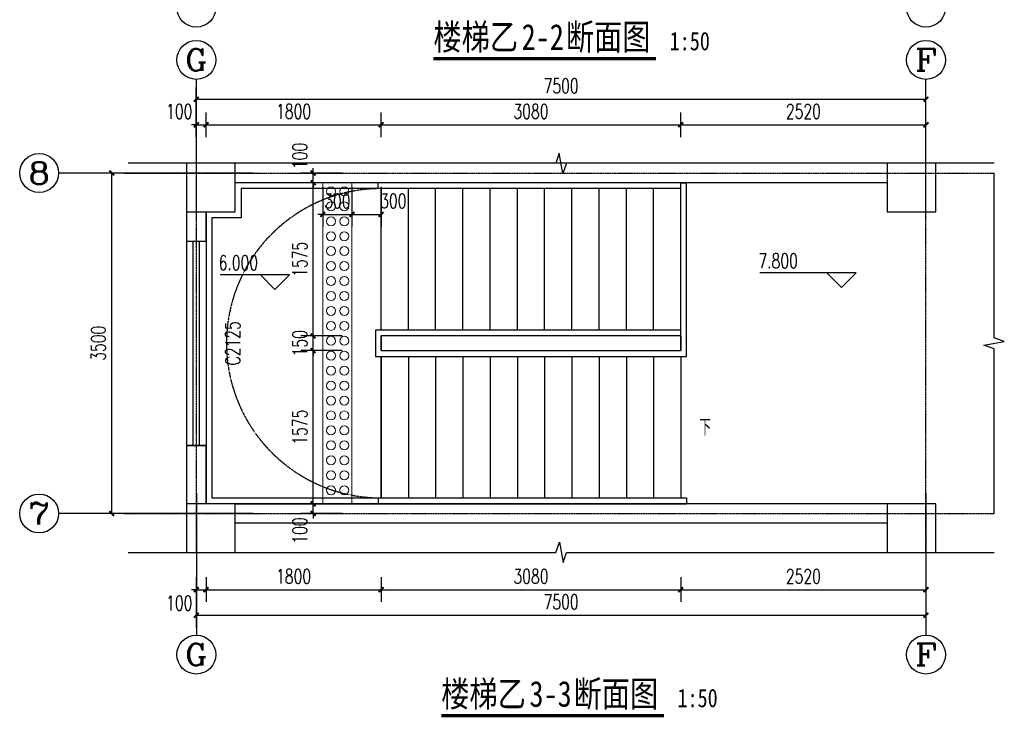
# Model space of a CAD drawing. Header units: inches. Extents: x 224620 to 3435104, y 247406 to 993300.
# Tile 26 of 110: x 276759 to 286879, y 297972 to 305143. Entities that reach past the tile are written whole.
import ezdxf
from ezdxf.enums import TextEntityAlignment as Align

# ---------------------------------------------------------------- set-up
doc = ezdxf.new("R2010")
doc.units = ezdxf.units.IN
doc.header["$MEASUREMENT"] = 0
doc.linetypes.add('__DASH', pattern=[0.35, 0.25, -0.1])
doc.linetypes.add('CENTER', pattern=[2, 1.25, -0.25, 0.25, -0.25])
for name, color, linetype in [('AXIS', 3, 'Continuous'), ('AXIS_TEXT', 7, 'Continuous'), ('COLUMN', 9, 'Continuous'), ('DIM_ELEV', 3, 'Continuous'), ('DIM_SYMB', 3, 'Continuous'), ('DOOR_FIRE', 134, 'Continuous'), ('DOTE', 1, 'CENTER'), ('PUB_DIM', 3, 'Continuous'), ('PUB_TEXT', 7, 'Continuous'), ('STAIR', 3, 'Continuous'), ('WALL', 2, 'Continuous'), ('WINDOW', 4, 'Continuous'), ('WINDOW_TEXT', 7, 'Continuous')]:
    doc.layers.add(name, color=color, linetype=linetype)
doc.layers.add('填充', color=251, linetype='Continuous', lineweight=5)
doc.styles.add('_TCH_AXIS', font='COMPLEX', dxfattribs={"bigfont": 'GBCBIG'})
doc.styles.add('_TCH_DIM', font='SIMPLEX', dxfattribs={"bigfont": 'GBCBIG'})
doc.styles.add('_TCH_DIM_T3', font='SIMPLEX', dxfattribs={"width": 0.705882, "bigfont": 'GBCBIG'})
doc.styles.add('_TCH_WINDOW', font='SIMPLEX', dxfattribs={"height": 3.5, "bigfont": 'GBCBIG'})
doc.styles.add('宋体', font='txt', dxfattribs={"width": 0.8})
doc.dimstyles.new('_TCH_ARCH&&50', dxfattribs={"dimtxt": 148.75, "dimasz": 50, "dimexe": 125, "dimexo": 150, "dimgap": 63.125, "dimtad": 1, "dimdec": 0, "dimzin": 0, "dimdsep": 46, "dimtxsty": '_TCH_DIM_T3', "dimblk": 'ARCHTICK', "dimcen": 0.09, "dimclrt": 7, "dimazin": 2, "dimtfac": 1, "dimtdec": 0, "dimtix": 1, "dimtmove": 2, "dimatfit": 3, "dimfxl": 1, "dimtolj": 1, "dimtzin": 0, "dimarcsym": 0})

# ---------------------------------------------------------------- blocks, each defined once
blk = doc.blocks.new('_ArchTick')
at = {"color": 0, "linetype": 'ByBlock', "const_width": 0.4}
blk.add_lwpolyline([(-0.5, -0.5), (0.5, 0.5)], dxfattribs=at)
blk = doc.blocks.new('*D213')
at = {"layer": 'Defpoints', "color": 0}
for p in [(280174, 303576), (280474, 303576), (280474, 303142)]:
    blk.add_point(p, dxfattribs=at)
at = {"layer": 'PUB_DIM', "color": 0, "lineweight": -2}
for p, q in [((280174, 303426), (280174, 303017)), ((280474, 303426), (280474, 303017)), ((280174, 303142), (280474, 303142))]:
    blk.add_line(p, q, dxfattribs=at)
at = {"layer": 'PUB_DIM', "color": 0, "lineweight": -2, "xscale": 50, "yscale": 50, "zscale": 50, "rotation": 180}
blk.add_blockref('_ArchTick', (280174, 303142), dxfattribs=at)
at = {"layer": 'PUB_DIM', "color": 0, "lineweight": -2, "xscale": 50, "yscale": 50, "zscale": 50}
blk.add_blockref('_ArchTick', (280474, 303142), dxfattribs=at)
at = {"layer": 'PUB_DIM', "color": 7, "insert": (280599, 303280), "char_height": 148.8, "attachment_point": 5, "style": '_TCH_DIM_T3'}
blk.add_mtext('\\A1;300', dxfattribs=at)
blk = doc.blocks.new('*D214')
at = {"layer": 'Defpoints', "color": 0}
for p in [(279874, 303576), (280174, 303576), (280174, 303142)]:
    blk.add_point(p, dxfattribs=at)
at = {"layer": 'PUB_DIM', "color": 0, "lineweight": -2}
for p, q in [((279874, 303426), (279874, 303017)), ((280174, 303426), (280174, 303017)), ((279874, 303142), (279824, 303142)), ((279874, 303142), (280174, 303142)), ((280174, 303142), (280224, 303142))]:
    blk.add_line(p, q, dxfattribs=at)
at = {"layer": 'PUB_DIM', "color": 0, "lineweight": -2, "xscale": 50, "yscale": 50, "zscale": 50}
blk.add_blockref('_ArchTick', (279874, 303142), dxfattribs=at)
at = {"layer": 'PUB_DIM', "color": 0, "lineweight": -2, "xscale": 50, "yscale": 50, "zscale": 50, "rotation": 180}
blk.add_blockref('_ArchTick', (280174, 303142), dxfattribs=at)
at = {"layer": 'PUB_DIM', "color": 7, "insert": (280024, 303280), "char_height": 148.8, "attachment_point": 5, "style": '_TCH_DIM_T3'}
blk.add_mtext('\\A1;300', dxfattribs=at)
blk = doc.blocks.new('*D224')
at = {"layer": 'Defpoints', "color": 0}
for p in [(279775, 300167), (280224, 300167), (280224, 300067)]:
    blk.add_point(p, dxfattribs=at)
at = {"layer": 'PUB_DIM', "color": 0, "lineweight": -2}
for p, q in [((279775, 300167), (279775, 300217)), ((280074, 300167), (279650, 300167)), ((279775, 300067), (279775, 300167)), ((280074, 300067), (279650, 300067)), ((279775, 300067), (279775, 300017))]:
    blk.add_line(p, q, dxfattribs=at)
at = {"layer": 'PUB_DIM', "color": 0, "lineweight": -2, "xscale": 50, "yscale": 50, "zscale": 50}
for p, rotation in [((279775, 300167), 270), ((279775, 300067), 90)]:
    blk.add_blockref('_ArchTick', p, dxfattribs=dict(at, rotation=rotation))
at = {"layer": 'PUB_DIM', "color": 7, "insert": (279638, 299892), "char_height": 148.8, "attachment_point": 5, "rotation": 90, "style": '_TCH_DIM_T3'}
blk.add_mtext('\\A1;100', dxfattribs=at)
blk = doc.blocks.new('*D225')
at = {"layer": 'Defpoints', "color": 0}
for p in [(279775, 301742), (280224, 301742), (280224, 300167)]:
    blk.add_point(p, dxfattribs=at)
at = {"layer": 'PUB_DIM', "color": 0, "lineweight": -2}
for p, q in [((280074, 301742), (279650, 301742)), ((279775, 300167), (279775, 301742)), ((280074, 300167), (279650, 300167))]:
    blk.add_line(p, q, dxfattribs=at)
at = {"layer": 'PUB_DIM', "color": 0, "lineweight": -2, "xscale": 50, "yscale": 50, "zscale": 50}
for p, rotation in [((279775, 301742), 90), ((279775, 300167), 270)]:
    blk.add_blockref('_ArchTick', p, dxfattribs=dict(at, rotation=rotation))
at = {"layer": 'PUB_DIM', "color": 7, "insert": (279638, 300955), "char_height": 148.8, "attachment_point": 5, "rotation": 90, "style": '_TCH_DIM_T3'}
blk.add_mtext('\\A1;1575', dxfattribs=at)
blk = doc.blocks.new('*D226')
at = {"layer": 'Defpoints', "color": 0}
for p in [(279775, 301892), (280224, 301892), (280224, 301742)]:
    blk.add_point(p, dxfattribs=at)
at = {"layer": 'PUB_DIM', "color": 0, "lineweight": -2}
for p, q in [((279775, 301892), (279775, 301942)), ((280074, 301892), (279650, 301892)), ((279775, 301742), (279775, 301892)), ((280074, 301742), (279650, 301742)), ((279775, 301742), (279775, 301692))]:
    blk.add_line(p, q, dxfattribs=at)
at = {"layer": 'PUB_DIM', "color": 0, "lineweight": -2, "xscale": 50, "yscale": 50, "zscale": 50}
for p, rotation in [((279775, 301892), 270), ((279775, 301742), 90)]:
    blk.add_blockref('_ArchTick', p, dxfattribs=dict(at, rotation=rotation))
at = {"layer": 'PUB_DIM', "color": 7, "insert": (279638, 301817), "char_height": 148.8, "attachment_point": 5, "rotation": 90, "style": '_TCH_DIM_T3'}
blk.add_mtext('\\A1;150', dxfattribs=at)
blk = doc.blocks.new('*D227')
at = {"layer": 'Defpoints', "color": 0}
for p in [(279775, 303467), (280224, 303467), (280224, 301892)]:
    blk.add_point(p, dxfattribs=at)
at = {"layer": 'PUB_DIM', "color": 0, "lineweight": -2}
for p, q in [((280074, 303467), (279650, 303467)), ((279775, 301892), (279775, 303467)), ((280074, 301892), (279650, 301892))]:
    blk.add_line(p, q, dxfattribs=at)
at = {"layer": 'PUB_DIM', "color": 0, "lineweight": -2, "xscale": 50, "yscale": 50, "zscale": 50}
for p, rotation in [((279775, 303467), 90), ((279775, 301892), 270)]:
    blk.add_blockref('_ArchTick', p, dxfattribs=dict(at, rotation=rotation))
at = {"layer": 'PUB_DIM', "color": 7, "insert": (279638, 302680), "char_height": 148.8, "attachment_point": 5, "rotation": 90, "style": '_TCH_DIM_T3'}
blk.add_mtext('\\A1;1575', dxfattribs=at)
blk = doc.blocks.new('*D228')
at = {"layer": 'Defpoints', "color": 0}
for p in [(279775, 303567), (280224, 303567), (280224, 303467)]:
    blk.add_point(p, dxfattribs=at)
at = {"layer": 'PUB_DIM', "color": 0, "lineweight": -2}
for p, q in [((280074, 303567), (279650, 303567)), ((279775, 303567), (279775, 303617)), ((279775, 303467), (279775, 303567)), ((280074, 303467), (279650, 303467)), ((279775, 303467), (279775, 303417))]:
    blk.add_line(p, q, dxfattribs=at)
at = {"layer": 'PUB_DIM', "color": 0, "lineweight": -2, "xscale": 50, "yscale": 50, "zscale": 50}
for p, rotation in [((279775, 303567), 270), ((279775, 303467), 90)]:
    blk.add_blockref('_ArchTick', p, dxfattribs=dict(at, rotation=rotation))
at = {"layer": 'PUB_DIM', "color": 7, "insert": (279638, 303742), "char_height": 148.8, "attachment_point": 5, "rotation": 90, "style": '_TCH_DIM_T3'}
blk.add_mtext('\\A1;100', dxfattribs=at)
blk = doc.blocks.new('*D229')
at = {"layer": 'Defpoints', "color": 0}
for p in [(278574, 299563), (278674, 299563), (278674, 299284)]:
    blk.add_point(p, dxfattribs=at)
at = {"layer": 'PUB_DIM', "color": 0, "lineweight": -2}
for p, q in [((278574, 299413), (278574, 299159)), ((278674, 299413), (278674, 299159)), ((278574, 299284), (278524, 299284)), ((278574, 299284), (278674, 299284)), ((278674, 299284), (278724, 299284))]:
    blk.add_line(p, q, dxfattribs=at)
at = {"layer": 'PUB_DIM', "color": 0, "lineweight": -2, "xscale": 50, "yscale": 50, "zscale": 50}
blk.add_blockref('_ArchTick', (278574, 299284), dxfattribs=at)
at = {"layer": 'PUB_DIM', "color": 0, "lineweight": -2, "xscale": 50, "yscale": 50, "zscale": 50, "rotation": 180}
blk.add_blockref('_ArchTick', (278674, 299284), dxfattribs=at)
at = {"layer": 'PUB_DIM', "color": 7, "insert": (278399, 299146), "char_height": 148.8, "attachment_point": 5, "style": '_TCH_DIM_T3'}
blk.add_mtext('\\A1;100', dxfattribs=at)
blk = doc.blocks.new('*D230')
at = {"layer": 'Defpoints', "color": 0}
for p in [(278674, 299563), (280474, 299563), (280474, 299284)]:
    blk.add_point(p, dxfattribs=at)
at = {"layer": 'PUB_DIM', "color": 0, "lineweight": -2}
for p, q in [((278674, 299413), (278674, 299159)), ((280474, 299413), (280474, 299159)), ((278674, 299284), (280474, 299284))]:
    blk.add_line(p, q, dxfattribs=at)
at = {"layer": 'PUB_DIM', "color": 0, "lineweight": -2, "xscale": 50, "yscale": 50, "zscale": 50, "rotation": 180}
blk.add_blockref('_ArchTick', (278674, 299284), dxfattribs=at)
at = {"layer": 'PUB_DIM', "color": 0, "lineweight": -2, "xscale": 50, "yscale": 50, "zscale": 50}
blk.add_blockref('_ArchTick', (280474, 299284), dxfattribs=at)
at = {"layer": 'PUB_DIM', "color": 7, "insert": (279574, 299421), "char_height": 148.8, "attachment_point": 5, "style": '_TCH_DIM_T3'}
blk.add_mtext('\\A1;1800', dxfattribs=at)
blk = doc.blocks.new('*D231')
at = {"layer": 'Defpoints', "color": 0}
for p in [(280474, 299563), (283554, 299563), (283554, 299284)]:
    blk.add_point(p, dxfattribs=at)
at = {"layer": 'PUB_DIM', "color": 0, "lineweight": -2}
for p, q in [((280474, 299413), (280474, 299159)), ((283554, 299413), (283554, 299159)), ((280474, 299284), (283554, 299284))]:
    blk.add_line(p, q, dxfattribs=at)
at = {"layer": 'PUB_DIM', "color": 0, "lineweight": -2, "xscale": 50, "yscale": 50, "zscale": 50, "rotation": 180}
blk.add_blockref('_ArchTick', (280474, 299284), dxfattribs=at)
at = {"layer": 'PUB_DIM', "color": 0, "lineweight": -2, "xscale": 50, "yscale": 50, "zscale": 50}
blk.add_blockref('_ArchTick', (283554, 299284), dxfattribs=at)
at = {"layer": 'PUB_DIM', "color": 7, "insert": (282014, 299421), "char_height": 148.8, "attachment_point": 5, "style": '_TCH_DIM_T3'}
blk.add_mtext('\\A1;3080', dxfattribs=at)
blk = doc.blocks.new('*D232')
at = {"layer": 'Defpoints', "color": 0}
for p in [(283554, 299563), (286074, 299563), (286074, 299284)]:
    blk.add_point(p, dxfattribs=at)
at = {"layer": 'PUB_DIM', "color": 0, "lineweight": -2}
for p, q in [((283554, 299413), (283554, 299159)), ((286074, 299413), (286074, 299159)), ((283554, 299284), (286074, 299284))]:
    blk.add_line(p, q, dxfattribs=at)
at = {"layer": 'PUB_DIM', "color": 0, "lineweight": -2, "xscale": 50, "yscale": 50, "zscale": 50, "rotation": 180}
blk.add_blockref('_ArchTick', (283554, 299284), dxfattribs=at)
at = {"layer": 'PUB_DIM', "color": 0, "lineweight": -2, "xscale": 50, "yscale": 50, "zscale": 50}
blk.add_blockref('_ArchTick', (286074, 299284), dxfattribs=at)
at = {"layer": 'PUB_DIM', "color": 7, "insert": (284814, 299421), "char_height": 148.8, "attachment_point": 5, "style": '_TCH_DIM_T3'}
blk.add_mtext('\\A1;2520', dxfattribs=at)
blk = doc.blocks.new('*D233')
at = {"layer": 'Defpoints', "color": 0}
for p in [(278574, 299300), (286074, 299300), (286074, 299021)]:
    blk.add_point(p, dxfattribs=at)
at = {"layer": 'PUB_DIM', "color": 0, "lineweight": -2}
for p, q in [((278574, 299150), (278574, 298896)), ((286074, 299150), (286074, 298896)), ((278574, 299021), (286074, 299021))]:
    blk.add_line(p, q, dxfattribs=at)
at = {"layer": 'PUB_DIM', "color": 0, "lineweight": -2, "xscale": 50, "yscale": 50, "zscale": 50, "rotation": 180}
blk.add_blockref('_ArchTick', (278574, 299021), dxfattribs=at)
at = {"layer": 'PUB_DIM', "color": 0, "lineweight": -2, "xscale": 50, "yscale": 50, "zscale": 50}
blk.add_blockref('_ArchTick', (286074, 299021), dxfattribs=at)
at = {"layer": 'PUB_DIM', "color": 7, "insert": (282324, 299159), "char_height": 148.8, "attachment_point": 5, "style": '_TCH_DIM_T3'}
blk.add_mtext('\\A1;7500', dxfattribs=at)
blk = doc.blocks.new('*D234')
at = {"layer": 'Defpoints', "color": 0}
for p in [(278674, 304063), (278574, 303784), (278674, 303784)]:
    blk.add_point(p, dxfattribs=at)
at = {"layer": 'PUB_DIM', "color": 0, "lineweight": -2}
for p, q in [((278574, 303934), (278574, 304188)), ((278674, 303934), (278674, 304188)), ((278574, 304063), (278524, 304063)), ((278574, 304063), (278674, 304063)), ((278674, 304063), (278724, 304063))]:
    blk.add_line(p, q, dxfattribs=at)
at = {"layer": 'PUB_DIM', "color": 0, "lineweight": -2, "xscale": 50, "yscale": 50, "zscale": 50}
blk.add_blockref('_ArchTick', (278574, 304063), dxfattribs=at)
at = {"layer": 'PUB_DIM', "color": 0, "lineweight": -2, "xscale": 50, "yscale": 50, "zscale": 50, "rotation": 180}
blk.add_blockref('_ArchTick', (278674, 304063), dxfattribs=at)
at = {"layer": 'PUB_DIM', "color": 7, "insert": (278399, 304200), "char_height": 148.8, "attachment_point": 5, "style": '_TCH_DIM_T3'}
blk.add_mtext('\\A1;100', dxfattribs=at)
blk = doc.blocks.new('*D235')
at = {"layer": 'Defpoints', "color": 0}
for p in [(280474, 304063), (278674, 303784), (280474, 303784)]:
    blk.add_point(p, dxfattribs=at)
at = {"layer": 'PUB_DIM', "color": 0, "lineweight": -2}
for p, q in [((278674, 303934), (278674, 304188)), ((280474, 303934), (280474, 304188)), ((278674, 304063), (280474, 304063))]:
    blk.add_line(p, q, dxfattribs=at)
at = {"layer": 'PUB_DIM', "color": 0, "lineweight": -2, "xscale": 50, "yscale": 50, "zscale": 50, "rotation": 180}
blk.add_blockref('_ArchTick', (278674, 304063), dxfattribs=at)
at = {"layer": 'PUB_DIM', "color": 0, "lineweight": -2, "xscale": 50, "yscale": 50, "zscale": 50}
blk.add_blockref('_ArchTick', (280474, 304063), dxfattribs=at)
at = {"layer": 'PUB_DIM', "color": 7, "insert": (279574, 304200), "char_height": 148.8, "attachment_point": 5, "style": '_TCH_DIM_T3'}
blk.add_mtext('\\A1;1800', dxfattribs=at)
blk = doc.blocks.new('*D236')
at = {"layer": 'Defpoints', "color": 0}
for p in [(283554, 304063), (280474, 303784), (283554, 303784)]:
    blk.add_point(p, dxfattribs=at)
at = {"layer": 'PUB_DIM', "color": 0, "lineweight": -2}
for p, q in [((280474, 303934), (280474, 304188)), ((283554, 303934), (283554, 304188)), ((280474, 304063), (283554, 304063))]:
    blk.add_line(p, q, dxfattribs=at)
at = {"layer": 'PUB_DIM', "color": 0, "lineweight": -2, "xscale": 50, "yscale": 50, "zscale": 50, "rotation": 180}
blk.add_blockref('_ArchTick', (280474, 304063), dxfattribs=at)
at = {"layer": 'PUB_DIM', "color": 0, "lineweight": -2, "xscale": 50, "yscale": 50, "zscale": 50}
blk.add_blockref('_ArchTick', (283554, 304063), dxfattribs=at)
at = {"layer": 'PUB_DIM', "color": 7, "insert": (282014, 304200), "char_height": 148.8, "attachment_point": 5, "style": '_TCH_DIM_T3'}
blk.add_mtext('\\A1;3080', dxfattribs=at)
blk = doc.blocks.new('*D237')
at = {"layer": 'Defpoints', "color": 0}
for p in [(286074, 304063), (283554, 303784), (286074, 303784)]:
    blk.add_point(p, dxfattribs=at)
at = {"layer": 'PUB_DIM', "color": 0, "lineweight": -2}
for p, q in [((283554, 303934), (283554, 304188)), ((286074, 303934), (286074, 304188)), ((283554, 304063), (286074, 304063))]:
    blk.add_line(p, q, dxfattribs=at)
at = {"layer": 'PUB_DIM', "color": 0, "lineweight": -2, "xscale": 50, "yscale": 50, "zscale": 50, "rotation": 180}
blk.add_blockref('_ArchTick', (283554, 304063), dxfattribs=at)
at = {"layer": 'PUB_DIM', "color": 0, "lineweight": -2, "xscale": 50, "yscale": 50, "zscale": 50}
blk.add_blockref('_ArchTick', (286074, 304063), dxfattribs=at)
at = {"layer": 'PUB_DIM', "color": 7, "insert": (284814, 304200), "char_height": 148.8, "attachment_point": 5, "style": '_TCH_DIM_T3'}
blk.add_mtext('\\A1;2520', dxfattribs=at)
blk = doc.blocks.new('*D238')
at = {"layer": 'Defpoints', "color": 0}
for p in [(286074, 304325), (278574, 304046), (286074, 304046)]:
    blk.add_point(p, dxfattribs=at)
at = {"layer": 'PUB_DIM', "color": 0, "lineweight": -2}
for p, q in [((278574, 304196), (278574, 304450)), ((286074, 304196), (286074, 304450)), ((278574, 304325), (286074, 304325))]:
    blk.add_line(p, q, dxfattribs=at)
at = {"layer": 'PUB_DIM', "color": 0, "lineweight": -2, "xscale": 50, "yscale": 50, "zscale": 50, "rotation": 180}
blk.add_blockref('_ArchTick', (278574, 304325), dxfattribs=at)
at = {"layer": 'PUB_DIM', "color": 0, "lineweight": -2, "xscale": 50, "yscale": 50, "zscale": 50}
blk.add_blockref('_ArchTick', (286074, 304325), dxfattribs=at)
at = {"layer": 'PUB_DIM', "color": 7, "insert": (282324, 304463), "char_height": 148.8, "attachment_point": 5, "style": '_TCH_DIM_T3'}
blk.add_mtext('\\A1;7500', dxfattribs=at)
blk = doc.blocks.new('*D239')
at = {"layer": 'AXIS', "color": 0, "lineweight": -2}
for p, q in [((278150, 303567), (277580, 303567)), ((277705, 300067), (277705, 303567)), ((278150, 300067), (277580, 300067))]:
    blk.add_line(p, q, dxfattribs=at)
at = {"layer": 'Defpoints', "color": 0}
for p in [(277705, 303567), (278300, 303567), (278300, 300067)]:
    blk.add_point(p, dxfattribs=at)
at = {"layer": 'AXIS', "color": 0, "lineweight": -2, "xscale": 50, "yscale": 50, "zscale": 50}
for p, rotation in [((277705, 303567), 90), ((277705, 300067), 270)]:
    blk.add_blockref('_ArchTick', p, dxfattribs=dict(at, rotation=rotation))
at = {"layer": 'AXIS', "color": 7, "insert": (277567, 301817), "char_height": 148.8, "attachment_point": 5, "rotation": 90, "style": '_TCH_DIM_T3'}
blk.add_mtext('\\A1;3500', dxfattribs=at)
blk = doc.blocks.new('$TCHSYS$WIN2D')
for p, q in [((-0.5, 0.5), (0.5, 0.5)), ((-0.5, 0.5), (-0.5, -0.5)), ((0.5, 0.5), (0.5, -0.5)), ((0.5, 0.1667), (-0.5, 0.1667)), ((0.5, -0.1667), (-0.5, -0.1667)), ((-0.5, -0.5), (0.5, -0.5))]:
    blk.add_line(p, q)

msp = doc.modelspace()

# ---------------------------------------------------------------- linework, layer by layer
at = {"layer": 'AXIS'}
for p, q in [((278574.4, 303071.3), (278574.4, 304529.6)), ((286074.4, 303071.3), (286074.4, 304529.6)), ((279158.7, 303567), (277158.7, 303567)), ((278574.4, 300275), (278574.4, 298816.7)), ((286074.4, 300275), (286074.4, 298816.7)), ((279158.7, 300067), (277158.7, 300067))]:
    msp.add_line(p, q, dxfattribs=at)
for centre in [(278574.4, 305266.3), (286074.4, 305266.3), (278574.4, 304729.6), (286074.4, 304729.6), (276958.7, 303567), (276958.7, 300067), (278574.4, 298616.7), (286074.4, 298616.7)]:
    msp.add_circle(centre, 200, dxfattribs=at)
at = {"layer": 'COLUMN'}
for p, q in [((278974.4, 303667), (278474.4, 303667)), ((278474.4, 303667), (278474.4, 303167)), ((278974.4, 303167), (278974.4, 303667)), ((286174.4, 303667), (285674.4, 303667)), ((285674.4, 303667), (285674.4, 303167)), ((286174.4, 303167), (286174.4, 303667)), ((278474.4, 303167), (278974.4, 303167)), ((285674.4, 303167), (286174.4, 303167)), ((278974.4, 300167), (278474.4, 300167)), ((278474.4, 300167), (278474.4, 299667)), ((278974.4, 299667), (278974.4, 300167)), ((286174.4, 300167), (285674.4, 300167)), ((285674.4, 300167), (285674.4, 299667)), ((286174.4, 299667), (286174.4, 300167)), ((278474.4, 299667), (278974.4, 299667)), ((285674.4, 299667), (286174.4, 299667))]:
    msp.add_line(p, q, dxfattribs=at)
at = {"layer": 'DIM_ELEV'}
for p, q in [((279532.8, 302519.7), (278819, 302519.7)), ((279382.8, 302369.7), (279232.8, 302519.7)), ((279382.8, 302369.7), (279532.8, 302519.7)), ((285356.7, 302539.7), (284367.2, 302539.7)), ((285206.7, 302389.7), (285056.7, 302539.7)), ((285206.7, 302389.7), (285356.7, 302539.7))]:
    msp.add_line(p, q, dxfattribs=at)
at = {"layer": 'DIM_SYMB', "const_width": 35}
for points in [[(281011.1, 304742.1), (283299.8, 304742.1)], [(281091.2, 297989.5), (283380, 297989.5)]]:
    msp.add_lwpolyline(points, dxfattribs=at)
at = {"layer": 'DIM_SYMB'}
for points in [[(286774.4, 303667), (282380.6, 303667), (282342.4, 303562), (282305.4, 303772), (282268.1, 303667), (277874.4, 303667)], [(286774.4, 300067), (286774.4, 301760.8), (286669.4, 301799), (286879.4, 301836), (286774.4, 301873.3), (286774.4, 303567)], [(277874.4, 299667), (282268.1, 299667), (282306.3, 299772), (282343.4, 299562), (282380.6, 299667), (286774.4, 299667)]]:
    msp.add_lwpolyline(points, dxfattribs=at)
msp.add_lwpolyline([(283694.4, 300954.5, 0, 0, 0), (279574.4, 300954.5, 0, 0, 0), (279574.4, 302679.5, 0, 0, 0), (283264.4, 302679.5, 40, 0, 0), (283414.4, 302679.5, 0, 0, 0)], format="xyseb", dxfattribs=at)
at = {"layer": 'DOOR_FIRE', "linetype": '__DASH'}
msp.add_arc((280474.4, 301817), 1590, 90, 270, dxfattribs=at)
at = {"layer": 'DOTE'}
for p, q in [((278574.4, 299667), (278574.4, 303667)), ((286074.4, 299667), (286074.4, 303667)), ((277828.2, 303567), (286774.4, 303567)), ((277828.2, 300067), (286774.4, 300067))]:
    msp.add_line(p, q, dxfattribs=at)
at = {"layer": 'STAIR'}
for p, q in [((280444.4, 303467), (278974.4, 303467)), ((283554.4, 303467), (280444.4, 303467)), ((280444.4, 303407), (280444.4, 303467)), ((280474.4, 303467), (280444.4, 303467)), ((283554.4, 303467), (280474.4, 303467)), ((283554.4, 303407), (283554.4, 303467)), ((283554.4, 301742), (283554.4, 303467)), ((283554.4, 303467), (283614.4, 303467)), ((283554.4, 303407), (283554.4, 303467)), ((283614.4, 301682), (283614.4, 303467)), ((283554.4, 303407), (280444.4, 303407)), ((280474.4, 301952), (280474.4, 303407)), ((280474.4, 301952), (280474.4, 303407)), ((280754.4, 301952), (280754.4, 303407)), ((281034.4, 301952), (281034.4, 303407)), ((281314.4, 301952), (281314.4, 303407)), ((281594.4, 301952), (281594.4, 303407)), ((281874.4, 301952), (281874.4, 303407)), ((282154.4, 301952), (282154.4, 303407)), ((282434.4, 301952), (282434.4, 303407)), ((282714.4, 301952), (282714.4, 303407)), ((282994.4, 301952), (282994.4, 303407)), ((283274.4, 301952), (283274.4, 303407)), ((283554.4, 301952), (283554.4, 303407)), ((278674.4, 303167), (278674.4, 300167)), ((283554.4, 301952), (280414.4, 301952)), ((280414.4, 301952), (280414.4, 301682)), ((283554.4, 301892), (283554.4, 301952)), ((283554.4, 301892), (283554.4, 301952)), ((283554.4, 301892), (280474.4, 301892)), ((283554.4, 301892), (280474.4, 301892)), ((280474.4, 301892), (280474.4, 301742)), ((280474.4, 301742), (280474.4, 301892)), ((283554.4, 301892), (283554.4, 301742)), ((280474.4, 301742), (283554.4, 301742)), ((280474.4, 301742), (283554.4, 301742)), ((280414.4, 301682), (283614.4, 301682)), ((280474.4, 301682), (280474.4, 300227)), ((280474.4, 300227), (280474.4, 301682)), ((280754.4, 301682), (280754.4, 300227)), ((281034.4, 301682), (281034.4, 300227)), ((281314.4, 301682), (281314.4, 300227)), ((281594.4, 301682), (281594.4, 300227)), ((281874.4, 301682), (281874.4, 300227)), ((282154.4, 301682), (282154.4, 300227)), ((282434.4, 301682), (282434.4, 300227)), ((282714.4, 301682), (282714.4, 300227)), ((282994.4, 301682), (282994.4, 300227)), ((283274.4, 301682), (283274.4, 300227)), ((283554.4, 301682), (283554.4, 300227)), ((280444.4, 300227), (283614.4, 300227)), ((280444.4, 300227), (280444.4, 300167)), ((283614.4, 300227), (283614.4, 300167)), ((278974.4, 300167), (280444.4, 300167)), ((280444.4, 300167), (283614.4, 300167)), ((280444.4, 300167), (280474.4, 300167)), ((280474.4, 300167), (283554.4, 300167))]:
    msp.add_line(p, q, dxfattribs=at)
msp.add_lwpolyline([(280444.4, 303407), (279034.4, 303407), (279034.4, 303107), (278734.4, 303107), (278734.4, 300227), (278974.4, 300227), (280444.4, 300227)], dxfattribs=at)
at = {"layer": 'WALL'}
for p, q in [((278574.4, 303667), (278574.4, 303667)), ((285674.4, 303667), (278974.4, 303667)), ((286074.4, 303667), (286074.4, 303667)), ((278574.4, 303617), (278574.4, 303617)), ((278574.4, 303567), (278574.4, 303567)), ((286074.4, 303617), (286074.4, 303617)), ((286074.4, 303567), (286074.4, 303567)), ((285674.4, 303467), (278974.4, 303467)), ((278474.4, 303167), (278474.4, 302867)), ((278674.4, 302867), (278674.4, 303167)), ((278474.4, 302867), (278674.4, 302867)), ((278674.4, 300767), (278474.4, 300767)), ((278474.4, 300767), (278474.4, 300167)), ((278674.4, 300167), (278674.4, 300767)), ((285674.4, 300167), (278974.4, 300167)), ((278574.4, 300067), (278574.4, 300067)), ((286074.4, 300067), (286074.4, 300067)), ((285674.4, 299967), (278974.4, 299967)), ((278574.4, 299867), (278574.4, 299867)), ((286074.4, 299867), (286074.4, 299867)), ((278574.4, 299667), (278574.4, 299667)), ((286074.4, 299667), (286074.4, 299667))]:
    msp.add_line(p, q, dxfattribs=at)
at = {"layer": '填充'}
msp.add_lwpolyline([(279874.1, 300167), (279874.1, 303467), (280174.1, 303467), (280174.1, 300167)], close=True, dxfattribs=at)
for centre in [(279959.1, 303378.3), (280094.6, 303378.3), (279959.1, 303224.7), (280094.6, 303224.7), (279959.1, 303071.2), (280094.6, 303071.2), (279959.1, 302917.6), (280094.6, 302917.6), (279959.1, 302764), (280094.6, 302764), (279959.2, 302610.4), (280094.6, 302610.4), (279959.2, 302456.8), (280094.6, 302456.8), (279959.2, 302303.2), (280094.6, 302303.2), (279959.2, 302149.6), (280094.6, 302149.6), (279959.2, 301996), (280094.6, 301996), (279959.2, 301842.4), (280094.6, 301842.4), (279959.2, 301688.8), (280094.6, 301688.8), (279959.2, 301535.2), (280094.6, 301535.3), (279959.2, 301381.7), (280094.6, 301381.7), (279959.2, 301228.1), (280094.6, 301228.1), (279959.2, 301074.5), (280094.6, 301074.5), (279959.2, 300920.9), (280094.6, 300920.9), (279959.2, 300767.3), (280094.6, 300767.3), (279959.2, 300613.7), (280094.6, 300613.7), (279959.2, 300460.1), (280094.6, 300460.1), (279959.2, 300306.5), (280094.6, 300306.5)]:
    msp.add_circle(centre, 46.2, dxfattribs=at)

# ---------------------------------------------------------------- block references
at = {"layer": 'WINDOW'}
ref = msp.add_blockref('$TCHSYS$WIN2D', (278574.4, 301817), dxfattribs=dict(at, xscale=-2100, yscale=200, zscale=-2100, rotation=90))
ref.add_attrib('A', 'C2125', (279023.7, 301589.5), dxfattribs={"layer": 'WINDOW_TEXT', "height": 148.75, "rotation": 90, "style": '_TCH_WINDOW', "width": 0.705882})

# ---------------------------------------------------------------- texts
at = {"layer": 'AXIS_TEXT', "style": '_TCH_AXIS'}
for s, width, p, p2 in [('G', 1.4, (278461.2, 304616.5), (278687.5, 304616.5)), ('F', 1.615385, (285961.2, 304616.5), (286187.5, 304616.5)), ('8', 1.5, (276845.6, 303453.9), (277071.8, 303453.9)), ('7', 1.5, (276845.6, 299953.9), (277071.8, 299953.9)), ('G', 1.4, (278461.2, 298503.6), (278687.5, 298503.6)), ('F', 1.615385, (285961.2, 298503.6), (286187.5, 298503.6))]:
    msp.add_text(s, height=226.3, dxfattribs=dict(at, width=width)).set_placement(p, p2, align=Align.FIT)
at = {"layer": 'PUB_TEXT'}
for s, height, style, width, p in [('楼梯乙', 265.82, '宋体', 0.8, (281011.1, 304832.7)), ('2-2', 265.82, '宋体', 0.8, (281918.4, 304832.7)), ('断面图', 265.82, '宋体', 0.8, (282372.1, 304832.7)), ('1:50', 189.87, '宋体', 0.8, (283439.8, 304828.2)), ('6.000', 148.75, '_TCH_DIM', 0.705882, (278804, 302569.8)), ('7.800', 148.75, '_TCH_DIM', 0.705882, (284352.2, 302589.8)), ('楼梯乙', 265.82, '宋体', 0.8, (281091.2, 298080)), ('断面图', 265.82, '宋体', 0.8, (282452.2, 298080)), ('3-3', 265.82, '宋体', 0.8, (281998.6, 298080)), ('1:50', 189.87, '宋体', 0.8, (283520, 298075.6))]:
    msp.add_text(s, height=height, dxfattribs=dict(at, style=style, width=width)).set_placement(p)
at = {"layer": 'PUB_TEXT', "style": '_TCH_DIM'}
msp.add_text('下', height=168.8, dxfattribs=at).set_placement((283744.4, 300867))

# ---------------------------------------------------------------- dimensions: what is measured, and where the dimension line sits
at = {"layer": 'AXIS'}
dim = msp.add_aligned_dim(p1=(278299.9, 300067), p2=(278299.9, 303567), distance=595.3, dimstyle='_TCH_ARCH&&50', dxfattribs=at)
dim.commit()
dim.dimension.update_dxf_attribs({"geometry": '*D239', "text_midpoint": (277567.1, 301817)})
at = {"layer": 'PUB_DIM'}
for p1, p2, distance, picture, middle in [((278574.4, 304046.2), (286074.4, 304046.2), 279.1, '*D238', (282324.4, 304462.8)), ((278674.4, 303783.6), (280474.4, 303783.6), 279.1, '*D235', (279574.4, 304200.1)), ((280474.4, 303783.6), (283554.4, 303783.6), 279.1, '*D236', (282014.4, 304200.1)), ((283554.4, 303783.6), (286074.4, 303783.6), 279.1, '*D237', (284814.4, 304200.1)), ((279874.1, 303576), (280174.1, 303576), -433.8, '*D214', (280024.1, 303279.7)), ((280224, 301892), (280224, 303467), 448.7, '*D227', (279637.9, 302679.5)), ((280224, 301742), (280224, 301892), 448.7, '*D226', (279637.9, 301817)), ((280224, 300167), (280224, 301742), 448.7, '*D225', (279637.9, 300954.5)), ((278674.4, 299562.7), (280474.4, 299562.7), -279.1, '*D230', (279574.4, 299421.2)), ((280474.4, 299562.7), (283554.4, 299562.7), -279.1, '*D231', (282014.4, 299421.2)), ((283554.4, 299562.7), (286074.4, 299562.7), -279.1, '*D232', (284814.4, 299421.2)), ((278574.4, 299300.1), (286074.4, 299300.1), -279.1, '*D233', (282324.4, 299158.5))]:
    dim = msp.add_aligned_dim(p1=p1, p2=p2, distance=distance, dimstyle='_TCH_ARCH&&50', dxfattribs=at)
    dim.commit()
    dim.dimension.update_dxf_attribs({"geometry": picture, "text_midpoint": middle})
for base, p1, p2, angle, picture, middle in [((278674.4, 304062.6), (278574.4, 303783.6), (278674.4, 303783.6), 0, '*D234', (278399.4, 304200.1)), ((279775.4, 303567), (280224, 303467), (280224, 303567), 90, '*D228', (279637.9, 303742)), ((280474.4, 303142.2), (280174.1, 303576), (280474.4, 303576), 0, '*D213', (280599.4, 303279.7)), ((279775.4, 300167), (280224, 300067), (280224, 300167), 90, '*D224', (279637.9, 299892)), ((278674.4, 299283.7), (278574.4, 299562.7), (278674.4, 299562.7), 0, '*D229', (278399.4, 299146.2))]:
    dim = msp.add_linear_dim(base=base, p1=p1, p2=p2, angle=angle, dimstyle='_TCH_ARCH&&50', dxfattribs=at)
    dim.commit()
    dim.dimension.update_dxf_attribs({"geometry": picture, "text_midpoint": middle, "dimtype": 161})

doc.saveas('drawing.dxf')
